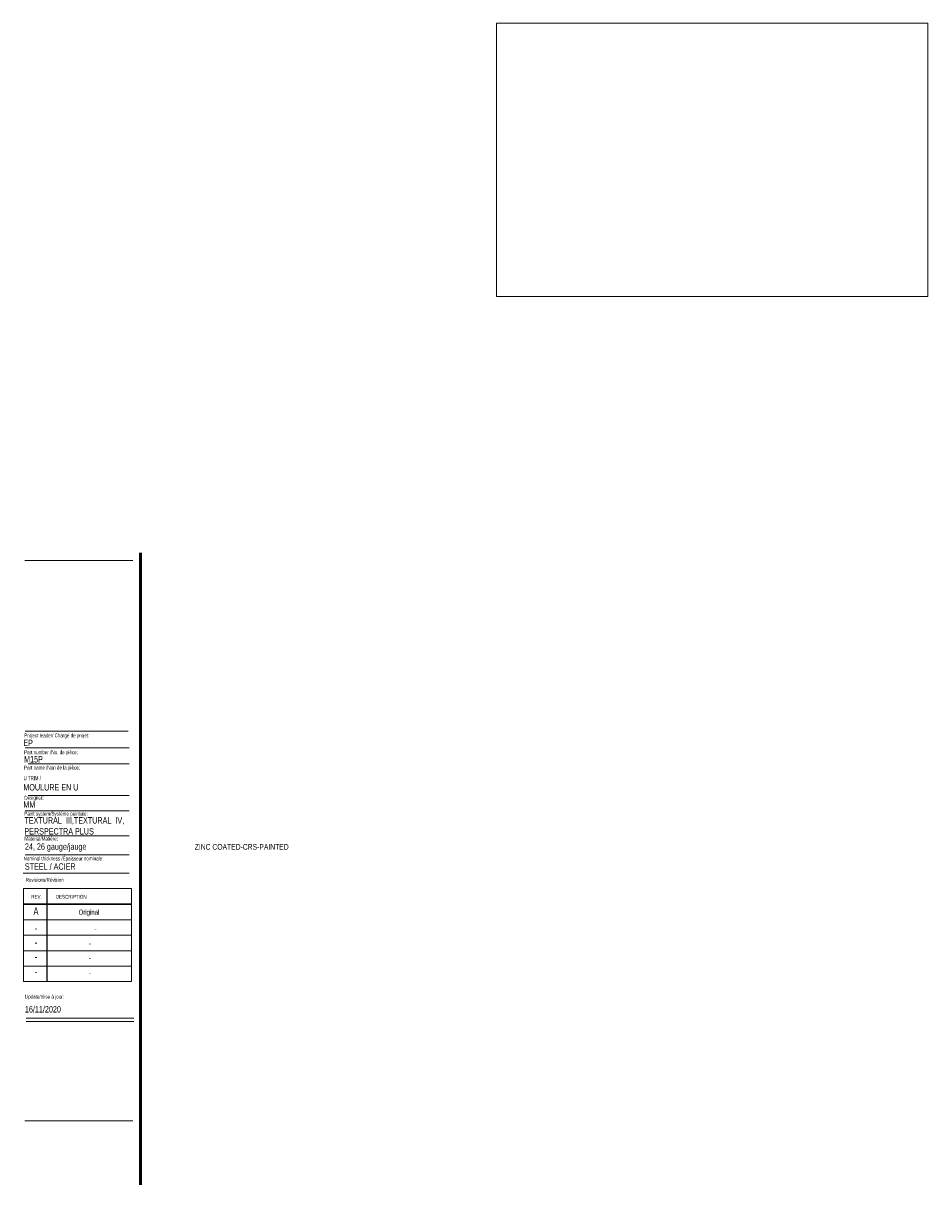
# Model space of a CAD drawing. Header units: inches. Extents: x 0.5 to 29.1, y 0.4 to 19.2.
# Tile 2 of 2: x 14.5 to 29.1, y 0.4 to 19.2. Entities that reach past the tile are written whole.
import ezdxf

# ---------------------------------------------------------------- set-up
doc = ezdxf.new("R2010")
doc.units = ezdxf.units.IN
doc.header["$MEASUREMENT"] = 0
doc.layers.add('FORMAT', color=7, linetype='Continuous')
doc.styles.add('SLDTEXTSTYLE0', font='TXT', dxfattribs={"width": 0.7})
doc.styles.add('SLDTEXTSTYLE3', font='TXT', dxfattribs={"width": 0.605})

# ---------------------------------------------------------------- blocks, each defined once
blk = doc.blocks.new('SW_NOTE_1')
at = {"layer": 'FORMAT', "color": 0, "char_height": 0.10417, "attachment_point": 1, "style": 'SLDTEXTSTYLE0'}
for s, insert in [('TEXTURAL  III,TEXTURAL  IV,', (0, 0.134)), ('PERSPECTRA PLUS', (0, -0.044))]:
    blk.add_mtext(s, dxfattribs=dict(at, insert=insert))

msp = doc.modelspace()

# ---------------------------------------------------------------- linework, layer by layer
at = {"color": 7, "linetype": 'Continuous', "lineweight": 50}
msp.add_line((16.3762516, 0.39207317), (16.3762516, 10.64207317), dxfattribs=at)
at = {"color": 7, "linetype": 'Continuous', "lineweight": 18}
for p, q in [((14.5012516, 10.51707317), (16.2512516, 10.51707317)), ((14.50528094, 7.4796461), (16.19286796, 7.4796461)), ((14.55782728, 7.22283311), (16.19286796, 7.22283311)), ((14.55782728, 6.70729719), (16.19286796, 6.70729719)), ((14.50528094, 6.45740283), (16.19286796, 6.45740283)), ((14.50528094, 6.05316409), (16.19286796, 6.05316409)), ((14.50528094, 5.74531323), (16.19286796, 5.74531323)), ((14.4754278, 5.446808), (16.19286796, 5.446808)), ((14.48119985, 5.19874946), (16.23119985, 5.19874946)), ((14.48119985, 5.19874946), (14.48119985, 3.68874946)), ((14.85619985, 5.19874946), (14.85619985, 3.68874946)), ((14.86619985, 5.19874946), (14.86619985, 3.68874946)), ((16.23119985, 5.19874946), (16.23119985, 3.68874946)), ((14.48119985, 4.94874946), (16.23119985, 4.94874946)), ((14.48119985, 4.93874946), (16.23119985, 4.93874946)), ((14.48119985, 4.68874946), (16.23119985, 4.68874946)), ((16.23119985, 4.43874946), (14.48119985, 4.43874946)), ((14.48119985, 4.18874946), (16.23119985, 4.18874946)), ((16.23119985, 3.93874946), (14.48119985, 3.93874946)), ((14.48119985, 3.68874946), (16.23119985, 3.68874946)), ((14.52153854, 3.094666), (16.27153854, 3.094666)), ((14.52153854, 3.03864953), (16.27153854, 3.03864953))]:
    msp.add_line(p, q, dxfattribs=at)
at = {"layer": 'FORMAT', "lineweight": 18}
for p, q in [((22.15056471, 19.23464594), (29.14925755, 19.23464594)), ((22.15056471, 19.23464594), (22.15056471, 14.79905774)), ((29.14925755, 19.23464594), (29.14925755, 14.79905774)), ((22.15056471, 14.79905774), (29.14925755, 14.79905774)), ((14.5012516, 1.42655357), (16.2512516, 1.42655357))]:
    msp.add_line(p, q, dxfattribs=at)
at = {"layer": 'FORMAT', "color": 59, "lineweight": 18}
msp.add_line((14.50528094, 7.74778908), (16.17565424, 7.74778908), dxfattribs=at)

# ---------------------------------------------------------------- block references
at = {"layer": 'FORMAT'}
msp.add_blockref('SW_NOTE_1', (14.4936793, 6.22195149), dxfattribs=at)

# ---------------------------------------------------------------- texts
at = {"color": 7, "linetype": 'Continuous', "lineweight": 0, "style": 'SLDTEXTSTYLE0'}
for s, insert, char_height, attachment_point in [('EP', (14.47701034, 7.61261449), 0.104166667, 1), ('Project leader/ Chargé de projet:', (14.49277361, 7.71280373), 0.0625, 1), ('Part number /No. de pièce:', (14.48926382, 7.43950417), 0.0625, 1), ('M15P', (14.48926382, 7.34629318), 0.104166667, 1), ('MM', (14.47701034, 6.6115619), 0.104166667, 1), ('Designer:', (14.49277361, 6.70270676), 0.0625, 1), ('Paint system/Système peinture:', (14.4936793, 6.44233934), 0.0625, 1), ('ZINC COATED-CRS-PAINTED', (17.25790342, 5.92072099), 0.09375, 1), ('Nominal thickness /Épaisseur nominale:', (14.48027845, 5.71521348), 0.0625, 1), ('STEEL / ACIER', (14.50193609, 5.60657576), 0.1041666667, 1), ('Revisions/Révision', (14.51560122, 5.36941883), 0.0625, 1), ('REV.', (14.60623117, 5.09512968), 0.0625, 1), ('DESCRIPTION', (15.00414236, 5.09512968), 0.0625, 1), ('A', (14.68204136, 4.89428093), 0.125, 2), ('Original', (15.54196943, 4.85546175), 0.083333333, 2), ('-', (14.68335791, 4.61740373), 0.125, 2), ('-', (15.64717395, 4.57858454), 0.08333333, 2), ('-', (14.68335791, 4.38816527), 0.125, 2), ('-', (15.55567278, 4.34934608), 0.08333333, 2), ('-', (14.68335791, 4.15690015), 0.125, 2), ('-', (15.55567278, 4.11808096), 0.08333333, 2), ('-', (14.68335791, 3.91429561), 0.125, 2), ('-', (15.55567278, 3.87547642), 0.08333333, 2), ('Update/mise à jour:', (14.50090209, 3.47468308), 0.0625, 1), ('16/11/2020', (14.50292977, 3.29031445), 0.104166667, 1)]:
    msp.add_mtext(s, dxfattribs=dict(at, insert=insert, char_height=char_height, attachment_point=attachment_point))
at = {"layer": 'FORMAT', "attachment_point": 1}
for s, insert, char_height, style in [('Part name /Non de la pièce:', (14.48926382, 7.1904184), 0.0625, 'SLDTEXTSTYLE0'), ('U TRIM /', (14.48214884, 7.02441551), 0.069273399, 'SLDTEXTSTYLE3'), ('MOULURE EN U', (14.47701034, 6.89222649), 0.1041666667, 'SLDTEXTSTYLE0'), ('Material/Matière:', (14.4936793, 6.0368173), 0.0625, 'SLDTEXTSTYLE0'), ('24, 26 gauge/jauge', (14.503118, 5.93042578), 0.1041666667, 'SLDTEXTSTYLE0')]:
    msp.add_mtext(s, dxfattribs=dict(at, insert=insert, char_height=char_height, style=style))

doc.saveas('drawing.dxf')
